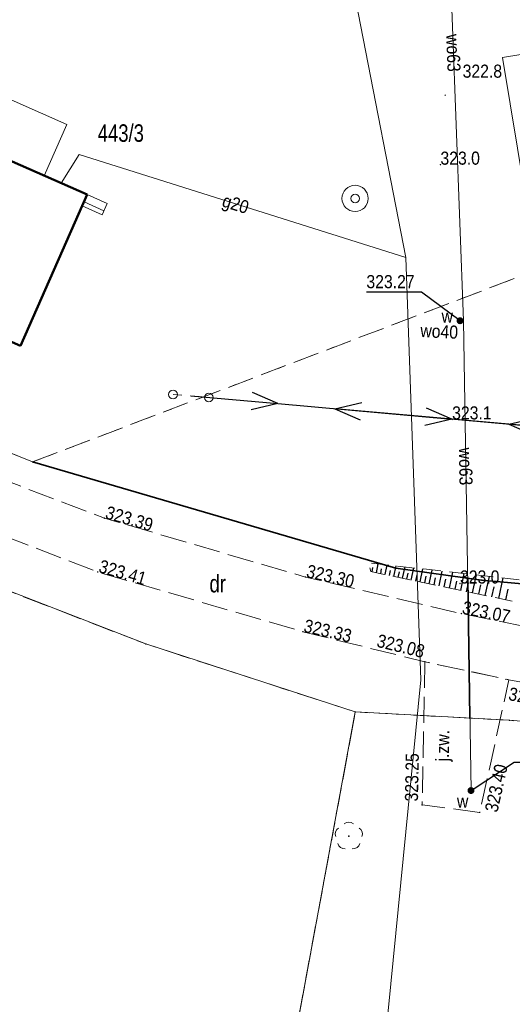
# Model space of a CAD drawing. Header units: metres. Extents: x 7523615 to 7533948, y 5492686 to 5502120.
# Tile 168 of 256: x 7531256 to 7531284, y 5496570 to 5496626. Entities that reach past the tile are written whole.
import ezdxf
from ezdxf.enums import TextEntityAlignment as Align

# ---------------------------------------------------------------- set-up
doc = ezdxf.new("R2010")
doc.units = ezdxf.units.M
for name, pattern in [('1.0_0.5', [1.5, 1, -0.5]), ('1.5_0.5', [2, 1.5, -0.5]), ('219-500', [0]), ('egkk-500', [2, 1.5, -0.5]), ('egug-500', [1, 0.5, -0.5]), ('otob_500', [0]), ('suep_nn_500', [0]), ('supp_500', [1, 0.5, -0.5])]:
    doc.linetypes.add(name, pattern=pattern)
doc.layers.get('0').update_dxf_attribs({"color": 2, "lineweight": 5})
doc.styles.get("Standard").update_dxf_attribs({"font": 'Working1250', "width": 0.75})
doc.linetypes.add('902-500', pattern='A,3.75,0,[1,ksztalty.shx,S=0.5,R=0,X=0,Y=0],3.75', length=7.5)

# ---------------------------------------------------------------- blocks, each defined once
blk = doc.blocks.new('203')
at = {"linetype": 'Continuous', "lineweight": 0}
h = blk.add_hatch(color=0, dxfattribs=at)
edge = h.paths.add_edge_path()
edge.add_arc((0, 0), 0.045, 0, 360)
blk = doc.blocks.new('PW01')
at = {"linetype": 'Continuous', "lineweight": 13}
h = blk.add_hatch(color=0, dxfattribs=at)
edge = h.paths.add_edge_path()
edge.add_arc((0, 0), 0.045, 0, 360)
blk = doc.blocks.new('US13')
at = {"color": 0, "linetype": 'Continuous', "lineweight": 13}
for radius in [0.75, 0.25]:
    blk.add_circle((0, 0), radius, dxfattribs=at)
blk = doc.blocks.new('US25')
at = {"linetype": 'Continuous', "lineweight": 0}
h = blk.add_hatch(color=0, dxfattribs=at)
edge = h.paths.add_edge_path()
edge.add_arc((0, 0), 0.2, 0, 360)
blk = doc.blocks.new('SM05')
at = {"color": 0, "linetype": 'Continuous', "lineweight": 13}
blk.add_circle((0, 0), 0.25, dxfattribs=at)
blk = doc.blocks.new('SUEP1')
at = {"color": 0, "linetype": 'Continuous'}
for p, q in [((0, 0), (5, 0)), ((5, 0), (3.5, 0.5)), ((5, 0), (3.5, -0.5)), ((5, 0), (15, 0)), ((15, 0), (13.5, 0.5)), ((15, 0), (13.5, -0.5))]:
    blk.add_line(p, q, dxfattribs=at)
blk = doc.blocks.new('OP021')
at = {"linetype": 'Continuous', "lineweight": 13}
h = blk.add_hatch(color=0, dxfattribs=at)
edge = h.paths.add_edge_path()
edge.add_arc((0, 0), 0.05, 0, 360)
at = {"color": 0, "linetype": 'Continuous', "lineweight": 13}
for centre, start, end in [((0, 0.4), 49.272, 130.728), ((-0.38, 0.124), 121.308, 202.548), ((0.38, 0.124), 337.452, 58.692), ((-0.235, -0.324), 193.221, 274.871), ((0.235, -0.324), 265.129, 346.779)]:
    blk.add_arc(centre, 0.4, start, end, dxfattribs=at)

msp = doc.modelspace()

# ---------------------------------------------------------------- linework, layer by layer
at = {"layer": '000 Inne (niezydentyfikowane)', "color": 7, "linetype": 'CONTINUOUS', "lineweight": 25, "flags": 128}
for points in [[(7531275.93, 5496594.26), (7531275.98, 5496594.5)], [(7531276.18, 5496594.21), (7531276.28, 5496594.72)], [(7531276.43, 5496594.15), (7531276.48, 5496594.42)], [(7531276.68, 5496594.1), (7531276.8, 5496594.66)], [(7531276.93, 5496594.05), (7531276.99, 5496594.34)], [(7531277.18, 5496594), (7531277.31, 5496594.6)], [(7531277.43, 5496593.94), (7531277.5, 5496594.26)], [(7531277.68, 5496593.89), (7531277.82, 5496594.54)], [(7531277.93, 5496593.84), (7531278, 5496594.18)], [(7531278.18, 5496593.79), (7531278.33, 5496594.48)], [(7531278.69, 5496593.68), (7531278.84, 5496594.43)], [(7531279.21, 5496593.57), (7531279.38, 5496594.36)], [(7531279.77, 5496593.45), (7531279.95, 5496594.3)], [(7531280.37, 5496593.33), (7531280.56, 5496594.23)], [(7531278.44, 5496593.73), (7531278.51, 5496594.09)], [(7531278.95, 5496593.63), (7531279.03, 5496594.01)], [(7531279.49, 5496593.51), (7531279.57, 5496593.92)], [(7531280.07, 5496593.39), (7531280.16, 5496593.83)], [(7531280.69, 5496593.26), (7531280.78, 5496593.73)], [(7531281.01, 5496593.19), (7531281.21, 5496594.16)], [(7531281.35, 5496593.12), (7531281.45, 5496593.62)], [(7531281.69, 5496593.05), (7531281.91, 5496594.08)], [(7531282.42, 5496592.9), (7531282.65, 5496593.99)], [(7531283.19, 5496592.74), (7531283.44, 5496593.91)], [(7531282.05, 5496592.98), (7531282.16, 5496593.51)], [(7531282.8, 5496592.82), (7531282.92, 5496593.39)], [(7531283.6, 5496592.65), (7531283.73, 5496593.26)]]:
    msp.add_lwpolyline(points, dxfattribs=at)
at = {"layer": '217-kontur klasyfikacyjny', "color": 7, "linetype": 'egkk-500', "lineweight": 18, "flags": 128}
for points in [[(7531256.49, 5496600.55), (7531294.11, 5496614.86)], [(7531252.39, 5496602.19), (7531256.49, 5496600.55)], [(7531256.49, 5496600.55), (7531277.3, 5496594.46)], [(7531277.3, 5496594.46), (7531282.21, 5496593.79)], [(7531262.97, 5496590.13), (7531252.75, 5496594.08)], [(7531282.21, 5496593.79), (7531310.87, 5496591.2)], [(7531274.97, 5496586.24), (7531262.97, 5496590.13)], [(7531270.97, 5496564.65), (7531274.97, 5496586.24)], [(7531283.8, 5496585.76), (7531274.97, 5496586.24)], [(7531290.04, 5496585.24), (7531283.8, 5496585.76)]]:
    msp.add_lwpolyline(points, dxfattribs=at)
at = {"layer": '218-kontur użytku gruntowego', "color": 7, "linetype": 'egug-500', "lineweight": 18, "flags": 128}
for points in [[(7531256.49, 5496600.55), (7531294.11, 5496614.86)], [(7531252.39, 5496602.19), (7531256.49, 5496600.55)], [(7531256.49, 5496600.55), (7531277.3, 5496594.46)], [(7531277.3, 5496594.46), (7531282.21, 5496593.79)], [(7531262.97, 5496590.13), (7531252.75, 5496594.08)], [(7531282.21, 5496593.79), (7531310.87, 5496591.2)], [(7531274.97, 5496586.24), (7531262.97, 5496590.13)], [(7531274.97, 5496586.24), (7531270.97, 5496564.65)], [(7531283.8, 5496585.76), (7531274.97, 5496586.24)], [(7531290.04, 5496585.24), (7531283.8, 5496585.76)]]:
    msp.add_lwpolyline(points, dxfattribs=at)
at = {"layer": '219-działka ewidencyjna', "color": 3, "linetype": '219-500', "lineweight": 18, "flags": 128}
for points in [[(7531252.39, 5496602.19), (7531256.49, 5496600.55)], [(7531256.49, 5496600.55), (7531277.3, 5496594.46)], [(7531277.3, 5496594.46), (7531282.21, 5496593.79)], [(7531252.75, 5496594.08), (7531262.97, 5496590.13)], [(7531282.21, 5496593.79), (7531310.87, 5496591.2)], [(7531262.97, 5496590.13), (7531274.97, 5496586.24)], [(7531270.97, 5496564.65), (7531274.97, 5496586.24)], [(7531274.97, 5496586.24), (7531283.8, 5496585.76)], [(7531283.8, 5496585.76), (7531290.04, 5496585.24)]]:
    msp.add_lwpolyline(points, dxfattribs=at)
at = {"layer": '312-budynek ewidencyjny', "color": 7, "linetype": 'CONTINUOUS', "lineweight": 50, "flags": 128}
for points in [[(7531252.44, 5496619.01), (7531259.61, 5496615.85)], [(7531259.61, 5496615.85), (7531255.79, 5496607.2)], [(7531255.79, 5496607.2), (7531248.62, 5496610.36)]]:
    msp.add_lwpolyline(points, dxfattribs=at)
at = {"layer": '352-schody', "color": 7, "linetype": 'CONTINUOUS', "lineweight": 18, "flags": 128}
msp.add_lwpolyline([(7531260.47, 5496614.7), (7531260.76, 5496615.34), (7531259.62, 5496615.85), (7531259.33, 5496615.21)], close=True, dxfattribs=at)
msp.add_lwpolyline([(7531260.47, 5496614.7), (7531260.76, 5496615.34), (7531259.62, 5496615.85), (7531259.33, 5496615.21)], close=True, dxfattribs=at)
msp.add_lwpolyline([(7531260.573, 5496614.928), (7531259.436, 5496615.443)], dxfattribs=at)
at = {"layer": 'brama', "color": 7, "linetype": 'otob_500', "lineweight": 18, "flags": 128}
msp.add_lwpolyline([(7531252.39, 5496602.19), (7531256.49, 5496600.55)], dxfattribs=at)
at = {"layer": 'inna budowla', "color": 7, "linetype": 'CONTINUOUS', "lineweight": 18, "flags": 128}
for points in [[(7531283.4, 5496623.69), (7531288.43, 5496624.52), (7531289.73, 5496616.68), (7531284.7, 5496615.85)], [(7531252.44, 5496619.01), (7531253.73, 5496621.94), (7531258.44, 5496619.86), (7531257.15, 5496616.93)]]:
    msp.add_lwpolyline(points, close=True, dxfattribs=at)
at = {"layer": 'jezdnia', "color": 7, "linetype": '1.5_0.5', "lineweight": 18, "flags": 128}
for points in [[(7531316.56, 5496581.87), (7531312.81, 5496582.6), (7531309.5, 5496583.23), (7531306.6, 5496583.78), (7531298.45, 5496585.32), (7531283.77, 5496588.08), (7531278.96, 5496589.11), (7531271.97, 5496590.83), (7531260.22, 5496594.25), (7531249.11, 5496598.53), (7531236.05, 5496604.58), (7531232.25, 5496606.37), (7531229.54, 5496607.24), (7531227.8, 5496607.13), (7531227.18, 5496605.22), (7531226.4, 5496604.26), (7531222.92, 5496605.28), (7531223.4, 5496608.28), (7531223.7, 5496610.15), (7531223.43, 5496610.91), (7531223.74, 5496614.52), (7531224.83, 5496617.54), (7531225.87, 5496619.81), (7531229.79, 5496616.33), (7531229.28, 5496613.4), (7531231.14, 5496610.74), (7531236.78, 5496607.77), (7531250.24, 5496601.28), (7531260.6, 5496597.33), (7531272.12, 5496593.96), (7531281.05, 5496591.87), (7531298.75, 5496588.24), (7531313.21, 5496585.31), (7531317.51, 5496584.49)], [(7531278.96, 5496589.11), (7531278.8, 5496580.92), (7531282.1, 5496580.49), (7531283.77, 5496588.08)]]:
    msp.add_lwpolyline(points, close=True, dxfattribs=at)
at = {"layer": 'obudowa ochronna przewodu', "color": 7, "linetype": 'CONTINUOUS', "lineweight": 35, "flags": 128}
msp.add_lwpolyline([(7531281.53, 5496585.92), (7531281.41, 5496593.87)], dxfattribs=at)
at = {"layer": 'ogrodzenie trwałe', "color": 7, "linetype": '902-500', "lineweight": 35, "flags": 128}
msp.add_lwpolyline([(7531256.49, 5496600.55), (7531277.3, 5496594.46), (7531282.21, 5496593.79), (7531310.87, 5496591.2)], dxfattribs=at)
at = {"layer": 'przewód elektroenergetyczny niskiego napięcia', "color": 1, "linetype": 'suep_nn_500', "lineweight": 18, "flags": 128}
for points in [[(7531288.74, 5496602.26), (7531265.56, 5496604.33)], [(7531265.56, 5496604.33), (7531288.74, 5496602.26)]]:
    msp.add_lwpolyline(points, dxfattribs=at)
at = {"layer": 'przewód gazowy', "color": 7, "linetype": 'CONTINUOUS', "lineweight": 18, "flags": 128}
for points in [[(7531340.85, 5496687.2), (7531306.32, 5496690.03), (7531295.37, 5496683.34), (7531290.59, 5496680.22), (7531277.76, 5496668.55), (7531274.31, 5496666.13), (7531268.92, 5496659.09), (7531265.07, 5496651.9), (7531264.31, 5496645.72), (7531270.64, 5496638.97), (7531272.09, 5496636.66), (7531275.14, 5496626.25), (7531277.86, 5496612.25), (7531278.72, 5496588.08), (7531274.56, 5496545.93), (7531269, 5496510.56), (7531267.55, 5496507.7), (7531266.49, 5496497.43), (7531268.62, 5496489.76), (7531286.1, 5496462.9), (7531288.33, 5496460.89), (7531293.88, 5496460.94)], [(7531277.86, 5496612.25), (7531259.16, 5496618.14), (7531258.13, 5496616.5)]]:
    msp.add_lwpolyline(points, dxfattribs=at)
at = {"layer": 'przewód wodociągowy', "color": 7, "linetype": 'CONTINUOUS', "lineweight": 18, "flags": 128}
for points in [[(7531281.6, 5496581.74), (7531281.17, 5496608.62), (7531280.32, 5496631.07), (7531276.37, 5496632.17), (7531236.81, 5496644.61), (7531247.68, 5496671.94), (7531246.29, 5496678.83)], [(7531280.97, 5496608.63), (7531281.17, 5496608.62)]]:
    msp.add_lwpolyline(points, dxfattribs=at)
at = {"layer": 'rzędna-Atr2', "color": 7, "flags": 128}
for points in [[(7531280.97, 5496608.63), (7531278.76, 5496610.26), (7531275.609, 5496610.26)], [(7531281.6, 5496581.74), (7531284.07, 5496583.36), (7531287.216, 5496583.36)]]:
    msp.add_lwpolyline(points, dxfattribs=at)
at = {"layer": 'skarpa nieumocniona', "color": 7, "linetype": '1.0_0.5', "lineweight": 18, "flags": 128}
msp.add_lwpolyline([(7531317.51, 5496584.53), (7531289.35, 5496591.45), (7531275.87, 5496594.27), (7531275.71, 5496594.78), (7531312.63, 5496590.6)], close=True, dxfattribs=at)
msp.add_lwpolyline([(7531317.51, 5496584.53), (7531289.35, 5496591.45), (7531275.87, 5496594.27), (7531275.71, 5496594.78), (7531312.63, 5496590.6)], close=True, dxfattribs=at)
at = {"layer": 'słup przewodów napowietrznych', "color": 7, "linetype": 'supp_500', "lineweight": 18, "flags": 128}
msp.add_lwpolyline([(7531264.53, 5496604.41), (7531266.58, 5496604.24)], dxfattribs=at)

# ---------------------------------------------------------------- block references
at = {"layer": '203-punkt graniczny', "color": 3, "linetype": 'CONTINUOUS', "lineweight": 18}
for p in [(7531256.49, 5496600.55), (7531277.3, 5496594.46), (7531282.21, 5496593.79), (7531262.97, 5496590.13), (7531274.97, 5496586.24), (7531283.8, 5496585.76)]:
    msp.add_blockref('203', p, dxfattribs=at)
at = {"layer": 'drzewo liściaste', "color": 7, "linetype": 'CONTINUOUS', "lineweight": 18}
msp.add_blockref('OP021', (7531274.6, 5496579.13), dxfattribs=at)
at = {"layer": 'pikieta naturalna', "color": 7, "linetype": 'CONTINUOUS', "lineweight": 13}
for p in [(7531280.12, 5496621.54), (7531279.85, 5496617.56), (7531280.52, 5496602.98), (7531280.97, 5496593.59)]:
    msp.add_blockref('PW01', p, dxfattribs=at)
at = {"layer": 'pikieta sztuczna', "color": 7, "linetype": 'CONTINUOUS', "lineweight": 13}
for p in [(7531260.6, 5496597.33), (7531260.22, 5496594.25), (7531272.12, 5496593.96), (7531281.05, 5496591.87), (7531271.97, 5496590.83), (7531278.96, 5496589.11), (7531278.8, 5496580.92), (7531282.1, 5496580.49)]:
    msp.add_blockref('PW01', p, dxfattribs=at)
at = {"layer": 'przewód elektroenergetyczny niskiego napięcia', "color": 1, "linetype": 'CONTINUOUS', "lineweight": 18}
for p, rotation in [((7531265.56, 5496604.33), 354.897), ((7531288.74, 5496602.26), 174.897)]:
    msp.add_blockref('SUEP1', p, dxfattribs=dict(at, rotation=rotation))
at = {"layer": 'rzędna', "color": 7, "linetype": 'CONTINUOUS', "lineweight": 18}
for p in [(7531280.97, 5496608.63), (7531281.6, 5496581.74)]:
    msp.add_blockref('PW01', p, dxfattribs=at)
at = {"layer": 'studnia zwykła', "color": 7, "linetype": 'CONTINUOUS', "lineweight": 18}
msp.add_blockref('US13', (7531274.96, 5496615.63), dxfattribs=at)
at = {"layer": 'słup przewodów napowietrznych', "color": 7, "linetype": 'CONTINUOUS', "lineweight": 18}
for p in [(7531264.53, 5496604.41), (7531266.58, 5496604.24)]:
    msp.add_blockref('SM05', p, dxfattribs=at)
at = {"layer": 'zasuwa lub zawór', "color": 7, "linetype": 'CONTINUOUS', "lineweight": 18}
for p in [(7531280.97, 5496608.63), (7531281.6, 5496581.74)]:
    msp.add_blockref('US25', p, dxfattribs=at)

# ---------------------------------------------------------------- texts
at = {"layer": '210-oznaczenie konturu użytku gruntowego', "color": 7, "linetype": 'CONTINUOUS', "lineweight": 18, "width": 0.79}
msp.add_text('dr', height=1, dxfattribs=at).set_placement((7531266.62, 5496593.08))
at = {"layer": '211-numer działki ewidencyjnej', "color": 3, "linetype": 'CONTINUOUS', "lineweight": 18, "width": 0.79}
msp.add_text('443/3', height=1, dxfattribs=at).set_placement((7531260.22, 5496619.87), align=Align.TOP_LEFT)
at = {"layer": 'jezdnia-Atr17', "color": 7, "width": 0.9}
msp.add_text('j.zw.', height=0.75, rotation=88.881, dxfattribs=at).set_placement((7531280.33, 5496583.4))
at = {"layer": 'pikieta naturalna-Atr2', "color": 7, "width": 0.9}
for s, p in [('322.8', (7531281.12, 5496622.54)), ('323.0', (7531279.85, 5496617.56)), ('323.1', (7531280.52, 5496602.98)), ('323.0', (7531280.97, 5496593.59))]:
    msp.add_text(s, height=0.75, dxfattribs=at).set_placement(p)
msp.add_text('322.8', height=0.75, rotation=348.99, dxfattribs=at).set_placement((7531283.7, 5496586.93))
at = {"layer": 'pikieta sztuczna-Atr2', "color": 7, "width": 0.9}
for s, rotation, p in [('323.39', 343.694, (7531260.6, 5496597.33)), ('323.41', 343.771, (7531260.22, 5496594.25)), ('323.30', 346.827, (7531272.12, 5496593.96)), ('323.07', 348.41, (7531281.05, 5496591.87)), ('323.33', 346.86, (7531271.97, 5496590.83)), ('323.08', 346.176, (7531276.15, 5496589.98)), ('323.25', 88.881, (7531278.56, 5496581.11)), ('323.40', 77.591, (7531283.11, 5496580.45))]:
    msp.add_text(s, height=0.75, rotation=rotation, dxfattribs=at).set_placement(p)
at = {"layer": 'przewód gazowy-Atr1', "color": 7, "width": 0.9}
msp.add_text('g20', height=0.75, rotation=-17.483, dxfattribs=at).set_placement((7531267.4, 5496615.54), align=Align.MIDDLE_LEFT)
at = {"layer": 'przewód wodociągowy-Atr1', "color": 7, "width": 0.9}
for s, rotation, p in [('wo63', 272.168, (7531280.59, 5496623.96)), ('wo40', 357.138, (7531279.78, 5496608.02)), ('wo63', 270.916, (7531281.3, 5496600.29))]:
    msp.add_text(s, height=0.75, rotation=rotation, dxfattribs=at).set_placement(p, align=Align.MIDDLE_CENTER)
at = {"layer": 'rzędna-Atr2', "color": 7, "width": 0.9}
msp.add_text('323.27', height=0.75, dxfattribs=at).set_placement((7531275.609, 5496610.268), align=Align.BOTTOM_LEFT)
at = {"layer": 'zasuwa lub zawór-Atr17', "color": 7, "width": 0.9}
for p in [(7531280.24, 5496608.89), (7531281.12, 5496581.13)]:
    msp.add_text('w', height=0.75, dxfattribs=at).set_placement(p, align=Align.MIDDLE_CENTER)

doc.saveas('drawing.dxf')
